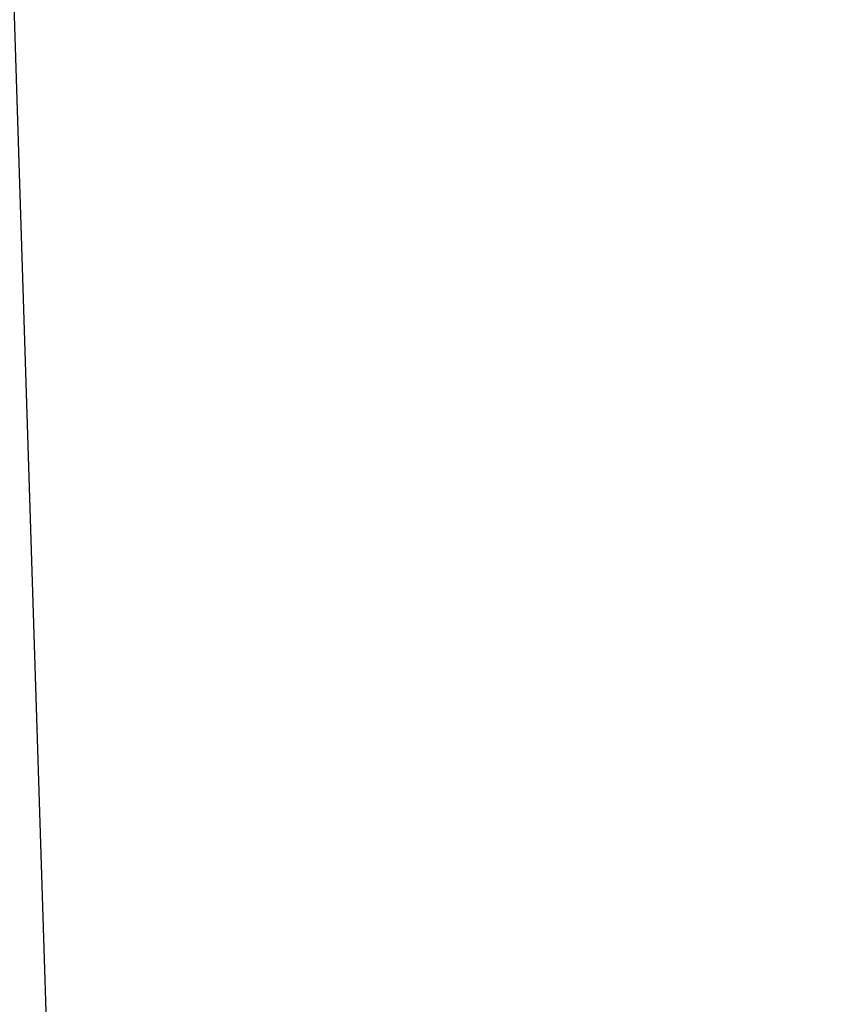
# Model space of a CAD drawing. Header units: millimetres. Extents: x -25 to 235, y -115 to 136.
# Tile 240 of 256: x 2.5916 to 2.6056, y 106.4506 to 106.4677. Entities that reach past the tile are written whole.
import ezdxf

# ---------------------------------------------------------------- set-up
doc = ezdxf.new("R2010")
doc.units = ezdxf.units.MM
doc.header["$LTSCALE"] = 81.481481
for name, color, linetype in [('201', 7, 'CONTINUOUS'), ('205', 7, 'CONTINUOUS'), ('206', 7, 'CONTINUOUS'), ('207', 7, 'CONTINUOUS'), ('232', 7, 'CONTINUOUS'), ('247', 7, 'CONTINUOUS'), ('64', 7, 'CONTINUOUS')]:
    doc.layers.add(name, color=color, linetype=linetype)

msp = doc.modelspace()

# ---------------------------------------------------------------- linework, layer by layer
at = {"layer": '201', "linetype": 'CONTINUOUS'}
msp.add_3dface([(2.66544, 106.553715, 4.985745), (2.694641, 106.458077, 4.984914), (2.535893, 106.5165, 4.690303), (2.66544, 106.553715, 4.985745)], dxfattribs=at)
at = {"layer": '205', "linetype": 'CONTINUOUS'}
msp.add_3dface([(2.967482, 106.631646, 6.487579), (2.621694, 106.419901, 6.62), (2.592458, 106.515526, 6.621059), (2.967482, 106.631646, 6.487579)], dxfattribs=at)
at = {"layer": '206', "linetype": 'CONTINUOUS'}
for points in [[(2.589729, 106.524451, 5.671907), (2.593009, 106.421503, 5.605948), (2.56377, 106.517129, 5.606843), (2.589729, 106.524451, 5.671907)], [(2.593009, 106.421503, 5.605948), (2.530743, 106.402718, 5.579), (2.56377, 106.517129, 5.606843), (2.593009, 106.421503, 5.605948)]]:
    msp.add_3dface(points, dxfattribs=at)
at = {"layer": '207', "linetype": 'CONTINUOUS'}
msp.add_3dface([(2.621694, 106.419901, 6.62), (2.620277, 106.424535, 6.145502), (2.592458, 106.515526, 6.621059), (2.621694, 106.419901, 6.62)], dxfattribs=at)
at = {"layer": '232', "linetype": 'CONTINUOUS'}
msp.add_3dface([(2.667196, 106.547982, -5.687959), (2.696397, 106.452345, -5.687083), (2.53912, 106.505942, -5.983404), (2.667196, 106.547982, -5.687959)], dxfattribs=at)
at = {"layer": '247', "color": 7, "linetype": 'CONTINUOUS', "true_color": 0x282828}
for points in [[(3.175978, 106.714665, 4.363926), (3.234518, 106.732716, 4.342902), (2.327515, 106.455214, 4.370699), (3.175978, 106.714665, 4.363926)], [(3.10976, 106.694415, 4.364698), (3.175978, 106.714665, 4.363926), (2.327515, 106.455214, 4.370699), (3.10976, 106.694415, 4.364698)], [(3.10976, 106.694415, 4.364698), (2.327515, 106.455214, 4.370699), (2.528339, 106.516612, 4.370699), (3.10976, 106.694415, 4.364698)], [(2.352452, 106.459388, 4.819633), (2.504981, 106.503059, 5.173901), (2.66544, 106.553715, 4.985745), (2.352452, 106.459388, 4.819633)], [(2.352452, 106.459388, 4.819633), (2.66544, 106.553715, 4.985745), (2.535893, 106.5165, 4.690303), (2.352452, 106.459388, 4.819633)], [(2.355034, 106.450941, -5.854079), (2.505792, 106.500397, -5.499809), (2.667196, 106.547982, -5.687959), (2.355034, 106.450941, -5.854079)], [(2.355034, 106.450941, -5.854079), (2.667196, 106.547982, -5.687959), (2.53912, 106.505942, -5.983404), (2.355034, 106.450941, -5.854079)], [(2.391634, 106.454128, 6.621059), (2.592458, 106.515526, 6.621059), (2.591041, 106.520161, 6.146485), (2.391634, 106.454128, 6.621059)], [(2.391634, 106.454128, 6.621059), (2.019633, 106.338974, 6.748129), (2.592458, 106.515526, 6.621059), (2.391634, 106.454128, 6.621059)]]:
    msp.add_3dface(points, dxfattribs=at)
at = {"layer": '64', "linetype": 'CONTINUOUS'}
for points in [[(98.926459, 135.884241, 4.324346), (2.593009, 106.421503, 5.605948), (3.053488, 106.562073, 5.628508), (98.926459, 135.884241, 4.324346)], [(2.593009, 106.421503, 5.605948), (2.618965, 106.428825, 5.671), (3.053488, 106.562073, 5.628508), (2.593009, 106.421503, 5.605948)]]:
    msp.add_3dface(points, dxfattribs=at)

doc.saveas('drawing.dxf')
